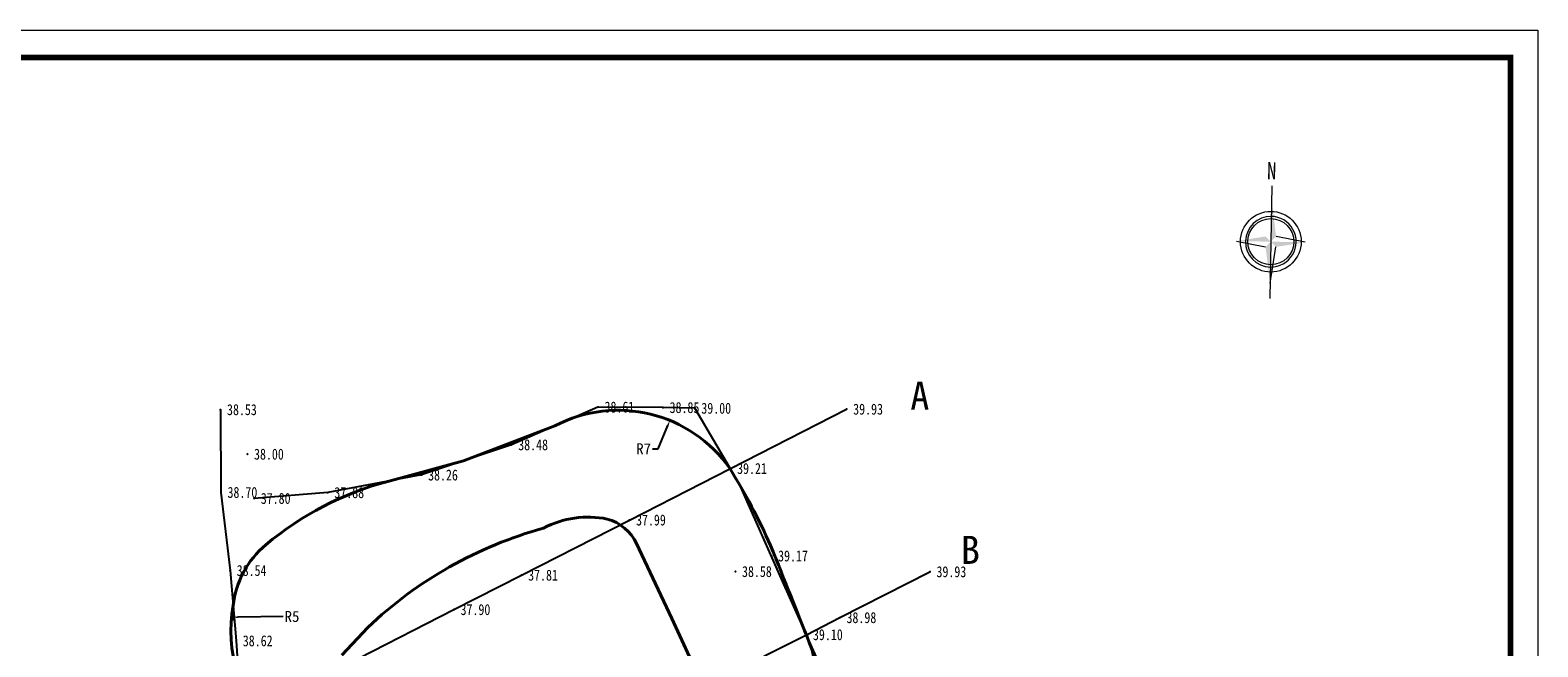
# Model space of a CAD drawing. Extents: x 555481 to 559434, y 3811529 to 3812446.
# Tile 7 of 37: x 555976 to 556058, y 3811744 to 3811778. Entities that reach past the tile are written whole.
import ezdxf
from ezdxf.enums import TextEntityAlignment as Align

# ---------------------------------------------------------------- set-up
doc = ezdxf.new("R2010")
doc.units = 0
doc.header["$LTSCALE"] = 0.5
doc.header["$PDSIZE"] = 0.2
doc.layers.get('0').update_dxf_attribs({"linetype": 'CONTINUOUS'})
doc.layers.get('Defpoints').update_dxf_attribs({"linetype": 'CONTINUOUS'})
doc.layers.add('DMTZ', color=8, linetype='CONTINUOUS')
doc.layers.add('GCD', color=1, linetype='CONTINUOUS')
for name, color, linetype, lineweight in [('堤脚线', 2, 'CONTINUOUS', 40), ('文字', 7, 'CONTINUOUS', 13), ('标注半径', 7, 'CONTINUOUS', 40), ('设计断面', 4, 'CONTINUOUS', 40)]:
    doc.layers.add(name, color=color, linetype=linetype, lineweight=lineweight)
doc.styles.add('ht1', font='simhei.ttf', dxfattribs={"width": 0.8, "height": 90})
doc.styles.get("Standard").update_dxf_attribs({"font": 'rs.shx', "bigfont": 'hztxt.shx'})
doc.styles.add('宋体', font='txt')
doc.styles.add('正等线体', font='simhei.ttf')
doc.linetypes.add('10411', pattern='A,2,[150,AAA.SHX,S=1,R=0,X=0,Y=1],2,[151,AAA.SHX,S=1,R=0,X=0,Y=3],1e-11', length=4)
doc.dimstyles.get("Standard").update_dxf_attribs({"dimtxt": 0.18, "dimasz": 0.18, "dimexe": 0.18, "dimexo": 0.0625, "dimgap": 0.09, "dimtad": 0, "dimtih": 1, "dimtoh": 1, "dimdec": 4, "dimzin": 0, "dimdsep": 46, "dimtxsty": 'Standard', "dimcen": 0.09, "dimadec": 0, "dimazin": 0, "dimtfac": 1, "dimtdec": 4, "dimtofl": 0, "dimtmove": 0, "dimatfit": 3, "dimfxl": 0, "dimtolj": 1, "dimtzin": 0, "dimarcsym": 0})

# ---------------------------------------------------------------- blocks, each defined once
blk = doc.blocks.new('GC200')
at = {"linetype": 'Continuous', "const_width": 0.2, "flags": 128}
blk.add_lwpolyline([(-0.1, 0, 1), (0.1, 0, 1)], format="xyb", close=True, dxfattribs=at)
blk = doc.blocks.new('tk')
at = {"lineweight": 0}
for p, q in [((0, 2970), (4200, 2970)), ((4200, 2970), (4200, 0))]:
    blk.add_line(p, q, dxfattribs=at)
at = {"lineweight": 0, "const_width": 10}
blk.add_lwpolyline([(250, 2920), (4150, 2920), (4150, 50), (250, 50)], close=True, dxfattribs=at)
blk = doc.blocks.new('tk1')
at = {"color": 0}
blk.add_blockref('tk', (0, 0), dxfattribs=at)
blk = doc.blocks.new('*D63')
at = {"layer": 'Defpoints', "color": 0, "linetype": 'Continuous', "transparency": 16777216}
for p in [(555986.804, 3811745.687), (555991.887, 3811745.759)]:
    blk.add_point(p, dxfattribs=at)
at = {"layer": '标注半径', "color": 0, "linetype": 'Continuous', "lineweight": -2, "transparency": 16777216}
blk.add_line((555989.58, 3811745.726), (555987.104, 3811745.691), dxfattribs=at)
blk.add_arc((555991.887, 3811745.759), 5.084, 174.32633, 182.83448, dxfattribs=at)
at = {"layer": '标注半径', "color": 0, "linetype": 'Continuous', "transparency": 16777216}
blk.add_solid([(555987.103, 3811745.741), (555987.104, 3811745.641), (555986.804, 3811745.687)], dxfattribs=at)
at = {"layer": '标注半径', "color": 0, "linetype": 'Continuous', "lineweight": -3, "transparency": 16777216, "insert": (555990.059, 3811745.726), "char_height": 0.6, "attachment_point": 5, "style": '宋体'}
blk.add_mtext('\\A1;R5', dxfattribs=at)
blk = doc.blocks.new('*D64')
at = {"layer": 'Defpoints', "color": 0, "linetype": 'Continuous', "transparency": 16777216}
for p in [(556010.765, 3811756.469), (556007.932, 3811749.571)]:
    blk.add_point(p, dxfattribs=at)
at = {"layer": '标注半径', "color": 0, "linetype": 'Continuous', "lineweight": -2, "transparency": 16777216}
for p, q in [((556010.128, 3811754.92), (556010.651, 3811756.192)), ((556009.807, 3811754.92), (556010.128, 3811754.92))]:
    blk.add_line(p, q, dxfattribs=at)
at = {"layer": '标注半径', "color": 0, "linetype": 'Continuous', "transparency": 16777216}
blk.add_solid([(556010.604, 3811756.211), (556010.697, 3811756.173), (556010.765, 3811756.469)], dxfattribs=at)
at = {"layer": '标注半径', "color": 0, "linetype": 'Continuous', "lineweight": -3, "transparency": 16777216, "insert": (556009.327, 3811754.92), "char_height": 0.6, "attachment_point": 5, "style": '宋体'}
blk.add_mtext('\\A1;R7', dxfattribs=at)

msp = doc.modelspace()

# ---------------------------------------------------------------- linework, layer by layer
at = {"linetype": 'Continuous', "flags": 128}
for points, elevation in [([(555977.72129, 3811735.27002), (555987.2745, 3811740.15818), (555989.93826, 3811741.51017), (555993.71972, 3811743.44691), (555998.93333, 3811746.10863), (556002.63694, 3811747.99458), (556008.54913, 3811751.01528), (556014.08684, 3811753.83803), (556020.44754, 3811757.08983)], 38.547), ([(555989.37115, 3811730.00556), (555998.35585, 3811734.5992), (556003.67536, 3811737.28298), (556007.18148, 3811739.08419), (556011.87014, 3811741.4666), (556016.28465, 3811743.73609), (556018.24291, 3811744.73301), (556020.08035, 3811745.66797), (556025.01087, 3811748.18211)], 38.589)]:
    msp.add_lwpolyline(points, dxfattribs=dict(at, elevation=elevation))
at = {"layer": 'DMTZ', "linetype": '10411', "ltscale": 0.5, "elevation": 37.8, "flags": 128}
msp.add_lwpolyline([(556012.126, 3811757.14), (556010.387, 3811757.177), (556006.821, 3811757.203), (556002.093, 3811755.136), (555997.155, 3811753.482), (555992.018, 3811752.517), (555987.987, 3811752.2)], dxfattribs=at)
at = {"layer": 'DMTZ', "linetype": '10411', "flags": 128}
for points, elevation in [([(555986.137, 3811757.062), (555986.165, 3811752.53), (555986.666, 3811748.251), (555987.003, 3811744.396), (555987.265, 3811740.27), (555987.783, 3811736.343), (555991.571, 3811736.722), (555994.898, 3811736.825), (555998.113, 3811735.499), (555999.029, 3811732.177), (556002.354, 3811732.072), (556005.665, 3811732.562), (556005.854, 3811730.301), (556005.376, 3811725.46), (556005.599, 3811721.531), (556004.226, 3811718.43), (556005.164, 3811717.05), (556007.825, 3811716.898), (556012.256, 3811715.772), (556016.467, 3811714.448), (556021.268, 3811715.073)], 38.799), ([(556022.962, 3811710.784), (556022.912, 3811715.845), (556023.301, 3811718.785), (556024.353, 3811722.367), (556024.329, 3811723.34), (556023.773, 3811724.936), (556023.057, 3811726.516), (556020.852, 3811730.655), (556020.125, 3811734.927), (556019.562, 3811738.466), (556019.311, 3811741.323), (556018.804, 3811743.506), (556017.001, 3811747.502), (556014.569, 3811752.986), (556012.126, 3811757.14)], 39.292)]:
    msp.add_lwpolyline(points, dxfattribs=dict(at, elevation=elevation))
at = {"layer": '堤脚线', "linetype": 'Continuous', "elevation": 38.62574, "flags": 128}
for points in [[(556007.32596, 3811751.06718, 0.17492421), (556003.84375, 3811750.57182, 0.12278561), (555994.20508, 3811745.12982), (555992.78445, 3811743.6182, 0.4188873)], [(556012.39467, 3811742.33684), (556010.86642, 3811745.61694), (556008.93643, 3811749.72253, 0.22197647), (556007.32596, 3811751.06718, 0.3382937)]]:
    msp.add_lwpolyline(points, format="xyb", dxfattribs=at)
at = {"layer": '文字', "color": 0}
msp.add_line((556043.74472, 3811769.32807), (556043.63686, 3811763.14857), dxfattribs=at)
msp.add_lwpolyline([(556043.66702, 3811764.87665, 1), (556043.71547, 3811767.65226, 1)], format="xyb", close=True, dxfattribs=at)
for points in [[(556041.80825, 3811766.29732), (556043.40292, 3811765.98602)], [(556045.57425, 3811766.23159), (556043.97957, 3811766.54289)], [(556043.65146, 3811763.98494), (556043.96968, 3811765.97613)]]:
    msp.add_lwpolyline(points, dxfattribs=at)
for radius in [1.6628, 1.26346]:
    msp.add_circle((556043.69125, 3811766.26445), radius, dxfattribs=at)
for points in [[(556043.73104, 3811768.54397), (556043.97957, 3811766.54289), (556043.69125, 3811766.26445)], [(556041.80825, 3811766.29732), (556043.41281, 3811766.55278), (556043.69125, 3811766.26445)], [(556043.65146, 3811763.98494), (556043.40292, 3811765.98602), (556043.69125, 3811766.26445)], [(556045.57425, 3811766.23159), (556043.96968, 3811765.97613), (556043.69125, 3811766.26445)]]:
    msp.add_solid(points, dxfattribs=at)
at = {"layer": '设计断面', "linetype": 'Continuous', "flags": 128}
msp.add_lwpolyline([(555999.44744, 3811754.24986), (555995.30028, 3811753.13359, 0.10900713), (555988.62263, 3811749.65636, 0.19289831), (555986.8345, 3811746.3235, 0.24941223), (555988.97679, 3811739.54752, 0.17650811), (555995.20566, 3811736.69811, -0.19408399), (555998.38585, 3811734.5992, 0.17733408), (556002.354, 3811732.102, -0.4318326), (556005.65699, 3811728.30572, -0.0037317), (556005.45983, 3811726.309, 0.03810847), (556005.52547, 3811722.82656, -0.00367009), (556005.27808, 3811720.03004, 0.37460843), (556007.14621, 3811717.08713, -0.00908086), (556015.48441, 3811714.85802, 0.10543018), (556019.71188, 3811714.87042, 0.34653272), (556023.62518, 3811725.0201, -0.06946851), (556019.99337, 3811735.69865, 0.01972429), (556018.55971, 3811743.89286, 0.00422967), (556016.27064, 3811749.62401, 0.036136), (556014.05806, 3811753.82336, 0.37888832), (556004.457, 3811756.1695), (555999.44744, 3811754.24986)], format="xyb", dxfattribs=at)

# ---------------------------------------------------------------- block references
at = {"linetype": 'Continuous', "xscale": 0.03000000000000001, "yscale": 0.03000000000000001, "zscale": 0.03000000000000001}
msp.add_blockref('tk1', (555932.32154, 3811688.75402), dxfattribs=at)
at = {"layer": 'GCD', "linetype": 'Continuous'}
ref = msp.add_blockref('GC200', (555986.137, 3811757.062, 38.534), dxfattribs=dict(at, xscale=0.3, yscale=0.3, zscale=0.3))
ref.add_attrib('height', '38.53', dxfattribs={"linetype": 'Continuous', "height": 0.6, "style": '正等线体', "width": 0.8}).set_placement((555986.497, 3811757.062, 38.534), align=Align.MIDDLE_LEFT)
ref = msp.add_blockref('GC200', (556006.821, 3811757.203, 38.614), dxfattribs=dict(at, xscale=0.3, yscale=0.3, zscale=0.3))
ref.add_attrib('height', '38.61', dxfattribs={"linetype": 'Continuous', "height": 0.6, "style": '正等线体', "width": 0.8}).set_placement((556007.181, 3811757.203, 38.614), align=Align.MIDDLE_LEFT)
ref = msp.add_blockref('GC200', (556010.387, 3811757.177, 38.852), dxfattribs=dict(at, xscale=0.3, yscale=0.3, zscale=0.3))
ref.add_attrib('height', '38.85', dxfattribs={"linetype": 'Continuous', "height": 0.6, "style": '正等线体', "width": 0.8}).set_placement((556010.747, 3811757.177, 38.852), align=Align.MIDDLE_LEFT)
ref = msp.add_blockref('GC200', (556012.126, 3811757.14, 39.002), dxfattribs=dict(at, xscale=0.3, yscale=0.3, zscale=0.3))
ref.add_attrib('height', '39.00', dxfattribs={"linetype": 'Continuous', "height": 0.6, "style": '正等线体', "width": 0.8}).set_placement((556012.486, 3811757.14, 39.002), align=Align.MIDDLE_LEFT)
ref = msp.add_blockref('GC200', (556020.44754, 3811757.08983, 39.934), dxfattribs=dict(at, xscale=0.3, yscale=0.3, zscale=0.3))
ref.add_attrib('height', '39.93', dxfattribs={"linetype": 'Continuous', "height": 0.6, "style": '正等线体', "width": 0.8}).set_placement((556020.80754, 3811757.08983, 39.934), align=Align.MIDDLE_LEFT)
ref = msp.add_blockref('GC200', (555987.617, 3811754.625, 38.003), dxfattribs=dict(at, xscale=0.3, yscale=0.3, zscale=0.3))
ref.add_attrib('height', '38.00', dxfattribs={"linetype": 'Continuous', "height": 0.6, "style": '正等线体', "width": 0.8}).set_placement((555987.977, 3811754.625, 38.003), align=Align.MIDDLE_LEFT)
ref = msp.add_blockref('GC200', (556002.093, 3811755.136, 38.481), dxfattribs=dict(at, xscale=0.3, yscale=0.3, zscale=0.3))
ref.add_attrib('height', '38.48', dxfattribs={"linetype": 'Continuous', "height": 0.6, "style": '正等线体', "width": 0.8}).set_placement((556002.453, 3811755.136, 38.481), align=Align.MIDDLE_LEFT)
ref = msp.add_blockref('GC200', (556014.08684, 3811753.83803, 39.206), dxfattribs=dict(at, xscale=0.3, yscale=0.3, zscale=0.3))
ref.add_attrib('height', '39.21', dxfattribs={"linetype": 'Continuous', "height": 0.6, "style": '正等线体', "width": 0.8}).set_placement((556014.44684, 3811753.83803, 39.206), align=Align.MIDDLE_LEFT)
ref = msp.add_blockref('GC200', (555997.155, 3811753.482, 38.264), dxfattribs=dict(at, xscale=0.3, yscale=0.3, zscale=0.3))
ref.add_attrib('height', '38.26', dxfattribs={"linetype": 'Continuous', "height": 0.6, "style": '正等线体', "width": 0.8}).set_placement((555997.515, 3811753.482, 38.264), align=Align.MIDDLE_LEFT)
ref = msp.add_blockref('GC200', (555986.165, 3811752.53, 38.7), dxfattribs=dict(at, xscale=0.3, yscale=0.3, zscale=0.3))
ref.add_attrib('height', '38.70', dxfattribs={"linetype": 'Continuous', "height": 0.6, "style": '正等线体', "width": 0.8}).set_placement((555986.525, 3811752.53, 38.7), align=Align.MIDDLE_LEFT)
ref = msp.add_blockref('GC200', (555987.987, 3811752.2, 37.8), dxfattribs=dict(at, xscale=0.3, yscale=0.3, zscale=0.3))
ref.add_attrib('height', '37.80', dxfattribs={"linetype": 'Continuous', "height": 0.6, "style": '正等线体', "width": 0.8}).set_placement((555988.347, 3811752.2, 37.8), align=Align.MIDDLE_LEFT)
ref = msp.add_blockref('GC200', (555992.018, 3811752.517, 37.883), dxfattribs=dict(at, xscale=0.3, yscale=0.3, zscale=0.3))
ref.add_attrib('height', '37.88', dxfattribs={"linetype": 'Continuous', "height": 0.6, "style": '正等线体', "width": 0.8}).set_placement((555992.378, 3811752.517, 37.883), align=Align.MIDDLE_LEFT)
ref = msp.add_blockref('GC200', (556008.54913, 3811751.01528, 37.992), dxfattribs=dict(at, xscale=0.3, yscale=0.3, zscale=0.3))
ref.add_attrib('height', '37.99', dxfattribs={"linetype": 'Continuous', "height": 0.6, "style": '正等线体', "width": 0.8}).set_placement((556008.90913, 3811751.01528, 37.992), align=Align.MIDDLE_LEFT)
ref = msp.add_blockref('GC200', (556016.3322, 3811749.04643, 39.167), dxfattribs=dict(at, xscale=0.3, yscale=0.3, zscale=0.3))
ref.add_attrib('height', '39.17', dxfattribs={"linetype": 'Continuous', "height": 0.6, "style": '正等线体', "width": 0.8}).set_placement((556016.6922, 3811749.04643, 39.167), align=Align.MIDDLE_LEFT)
ref = msp.add_blockref('GC200', (555986.666, 3811748.251, 38.535), dxfattribs=dict(at, xscale=0.3, yscale=0.3, zscale=0.3))
ref.add_attrib('height', '38.54', dxfattribs={"linetype": 'Continuous', "height": 0.6, "style": '正等线体', "width": 0.8}).set_placement((555987.026, 3811748.251, 38.535), align=Align.MIDDLE_LEFT)
ref = msp.add_blockref('GC200', (556002.63694, 3811747.99458, 37.809), dxfattribs=dict(at, xscale=0.3, yscale=0.3, zscale=0.3))
ref.add_attrib('height', '37.81', dxfattribs={"linetype": 'Continuous', "height": 0.6, "style": '正等线体', "width": 0.8}).set_placement((556002.99694, 3811747.99458, 37.809), align=Align.MIDDLE_LEFT)
ref = msp.add_blockref('GC200', (556014.355, 3811748.192, 38.577), dxfattribs=dict(at, xscale=0.3, yscale=0.3, zscale=0.3))
ref.add_attrib('height', '38.58', dxfattribs={"linetype": 'Continuous', "height": 0.6, "style": '正等线体', "width": 0.8}).set_placement((556014.715, 3811748.192, 38.577), align=Align.MIDDLE_LEFT)
ref = msp.add_blockref('GC200', (556025.01087, 3811748.18211, 39.934), dxfattribs=dict(at, xscale=0.3, yscale=0.3, zscale=0.3))
ref.add_attrib('height', '39.93', dxfattribs={"linetype": 'Continuous', "height": 0.6, "style": '正等线体', "width": 0.8}).set_placement((556025.37087, 3811748.18211, 39.934), align=Align.MIDDLE_LEFT)
ref = msp.add_blockref('GC200', (555998.93333, 3811746.10863, 37.902), dxfattribs=dict(at, xscale=0.3, yscale=0.3, zscale=0.3))
ref.add_attrib('height', '37.90', dxfattribs={"linetype": 'Continuous', "height": 0.6, "style": '正等线体', "width": 0.8}).set_placement((555999.29333, 3811746.10863, 37.902), align=Align.MIDDLE_LEFT)
ref = msp.add_blockref('GC200', (556020.08035, 3811745.66797, 38.976), dxfattribs=dict(at, xscale=0.3, yscale=0.3, zscale=0.3))
ref.add_attrib('height', '38.98', dxfattribs={"linetype": 'Continuous', "height": 0.6, "style": '正等线体', "width": 0.8}).set_placement((556020.44035, 3811745.66797, 38.976), align=Align.MIDDLE_LEFT)
ref = msp.add_blockref('GC200', (556018.24291, 3811744.73301, 39.098), dxfattribs=dict(at, xscale=0.3, yscale=0.3, zscale=0.3))
ref.add_attrib('height', '39.10', dxfattribs={"linetype": 'Continuous', "height": 0.6, "style": '正等线体', "width": 0.8}).set_placement((556018.60291, 3811744.73301, 39.098), align=Align.MIDDLE_LEFT)
ref = msp.add_blockref('GC200', (555987.003, 3811744.396, 38.616), dxfattribs=dict(at, xscale=0.3, yscale=0.3, zscale=0.3))
ref.add_attrib('height', '38.62', dxfattribs={"linetype": 'Continuous', "height": 0.6, "style": '正等线体', "width": 0.8}).set_placement((555987.363, 3811744.396, 38.616), align=Align.MIDDLE_LEFT)

# ---------------------------------------------------------------- texts
at = {"linetype": 'Continuous', "style": '宋体'}
for s, p in [('A', (556023.9361, 3811757.05204)), ('B', (556026.70602, 3811748.6109, 39.934))]:
    msp.add_text(s, height=1.536, dxfattribs=at).set_placement(p)
at = {"layer": '文字', "color": 0, "style": 'ht1', "width": 0.8}
msp.add_text('N', height=0.93312, rotation=358.9999999, dxfattribs=at).set_placement((556043.47691, 3811769.69093))

# ---------------------------------------------------------------- dimensions: what is measured, and where the dimension line sits
at = {"layer": '标注半径', "linetype": 'Continuous', "lineweight": -3}
for center, mpoint, picture, middle in [((556007.93172, 3811749.57084), (556010.76453, 3811756.46948), '*D64', (556009.32679, 3811754.91988)), ((555991.88729, 3811745.7587), (555986.80353, 3811745.68718), '*D63', (555989.58025, 3811745.72625))]:
    dim = msp.add_radius_dim(center=center, mpoint=mpoint, dimstyle='Standard', override={"dimtxt": 0.6, "dimasz": 0.3, "dimdec": 0, "dimtxsty": '宋体'}, dxfattribs=at)
    dim.commit()
    dim.dimension.update_dxf_attribs({"geometry": picture, "text_midpoint": middle, "dimtype": 164})

doc.saveas('drawing.dxf')
